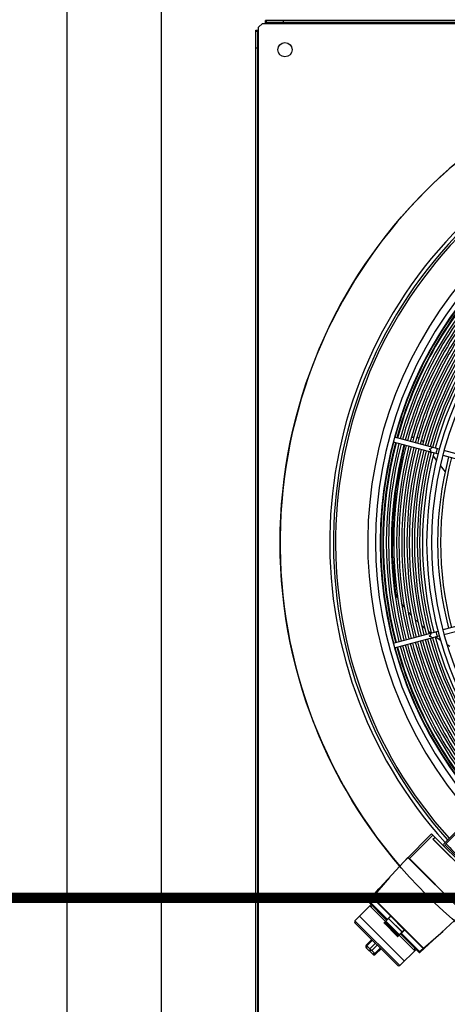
# Model space of a CAD drawing. Header units: centimetres. Extents: x -92429 to 178773, y 2337 to 428125.
# Tile 10 of 138: x 162296 to 162336, y 8883 to 8977. Entities that reach past the tile are written whole.
import ezdxf

# ---------------------------------------------------------------- set-up
doc = ezdxf.new("R2010")
doc.units = ezdxf.units.CM
doc.header["$LTSCALE"] = 50
doc.layers.add('Dach_Ist$0$RYSUNKOWE_NIEDRUK', color=6, linetype='Continuous', plot=False)
doc.layers.add('WL_rurociągi', color=1, linetype='Continuous')
doc.layers.add('WL_urządzenia', color=1, linetype='Continuous')

msp = doc.modelspace()

# ---------------------------------------------------------------- linework, layer by layer
at = {"layer": 'Dach_Ist$0$RYSUNKOWE_NIEDRUK', "color": 8, "const_width": 1, "elevation": 2170}
msp.add_lwpolyline([(162474.34, 8804.997), (162761.334, 8893.291), (162225.915, 8893.291), (162346.373, 8893.291), (162346.373, 8733.149), (162346.373, 13607.706), (162346.373, 13508.773), (162262.567, 13508.773), (162671.299, 13508.773), (162444.719, 13577.681)], dxfattribs=at)
at = {"layer": 'WL_rurociągi'}
for p, q in [((162300.275, 8844.624, 2170), (162300.275, 9737.624, 2170)), ((162309.231, 8864.807, 2170), (162309.231, 9717.441, 2170))]:
    msp.add_line(p, q, dxfattribs=at)
at = {"layer": 'WL_urządzenia', "color": 1, "linetype": 'Continuous'}
for p, q in [((162318.434, 8975.987, 2170), (162318.805, 8976.357, 2170)), ((162318.805, 8976.357, 2170), (162319.083, 8976.357, 2170)), ((162319.083, 8976.357, 2170), (162319.083, 8976.635, 2170)), ((162416.418, 8976.635, 2170), (162319.083, 8976.635, 2170)), ((162319.176, 8976.45, 2170), (162319.083, 8976.45, 2170)), ((162319.083, 8976.357, 2170), (162416.418, 8976.357, 2170)), ((162319.176, 8976.45, 2170), (162319.176, 8976.635, 2170)), ((162416.325, 8976.45, 2170), (162319.176, 8976.45, 2170)), ((162320.752, 8976.635, 2170), (162320.752, 8976.45, 2170)), ((162318.156, 8878.373, 2170), (162318.156, 8975.708, 2170)), ((162318.156, 8975.708, 2170), (162318.434, 8975.708, 2170)), ((162318.156, 8975.616, 2170), (162318.341, 8975.616, 2170)), ((162318.341, 8975.708, 2170), (162318.341, 8975.616, 2170)), ((162318.341, 8975.616, 2170), (162318.341, 8878.466, 2170)), ((162318.434, 8975.708, 2170), (162318.434, 8975.987, 2170)), ((162318.434, 8878.373, 2170), (162318.434, 8975.708, 2170)), ((162318.156, 8974.04, 2170), (162318.341, 8974.04, 2170)), ((162335.576, 8935.902, 2170), (162331.323, 8937.042, 2170)), ((162332.927, 8937.013, 2170), (162333.015, 8937.04, 2170)), ((162333.015, 8937.04, 2170), (162333.163, 8937.064, 2170)), ((162333.447, 8937.044, 2170), (162333.551, 8937.014, 2170)), ((162333.551, 8937.014, 2170), (162333.648, 8936.973, 2170)), ((162331.203, 8936.594, 2170), (162335.456, 8935.454, 2170)), ((162332.042, 8935.144, 2170), (162332.322, 8936.294, 2170)), ((162332.518, 8936.721, 2170), (162332.554, 8936.764, 2170)), ((162332.554, 8936.764, 2170), (162332.574, 8936.785, 2170)), ((162333.888, 8936.804, 2170), (162333.982, 8936.697, 2170)), ((162333.982, 8936.697, 2170), (162334.017, 8936.647, 2170)), ((162334.017, 8936.647, 2170), (162334.05, 8936.597, 2170)), ((162334.253, 8936.29, 2170), (162334.256, 8936.286, 2170)), ((162334.256, 8936.286, 2170), (162334.281, 8936.249, 2170)), ((162331.488, 8932.12, 2170), (162332.042, 8935.144, 2170)), ((162334.687, 8935.66, 2170), (162334.779, 8935.531, 2170)), ((162334.991, 8935.238, 2170), (162335.299, 8934.824, 2170)), ((162335.904, 8935.334, 2170), (162350.41, 8931.447, 2170)), ((162350.53, 8931.895, 2170), (162336.024, 8935.782, 2170)), ((162335.664, 8934.352, 2170), (162336.131, 8933.774, 2170)), ((162331.188, 8929.028, 2170), (162331.488, 8932.12, 2170)), ((162331.151, 8925.918, 2170), (162331.188, 8929.028, 2170)), ((162331.376, 8922.835, 2170), (162331.151, 8925.918, 2170)), ((162331.46, 8922.168, 2170), (162331.376, 8922.835, 2170)), ((162331.479, 8922.067, 2170), (162331.46, 8922.168, 2170)), ((162331.541, 8921.894, 2170), (162331.479, 8922.067, 2170)), ((162331.619, 8921.759, 2170), (162331.541, 8921.894, 2170)), ((162350.41, 8922.635, 2170), (162335.904, 8918.748, 2170)), ((162336.024, 8918.3, 2170), (162350.53, 8922.187, 2170)), ((162331.637, 8921.734, 2170), (162331.619, 8921.759, 2170)), ((162332.268, 8920.897, 2170), (162331.994, 8921.246, 2170)), ((162332.904, 8920.157, 2170), (162332.628, 8920.467, 2170)), ((162333.543, 8919.498, 2170), (162333.266, 8919.774, 2170)), ((162334.019, 8919.054, 2170), (162333.906, 8919.156, 2170)), ((162331.203, 8917.488, 2170), (162335.456, 8918.628, 2170)), ((162331.323, 8917.04, 2170), (162335.576, 8918.18, 2170)), ((162334.183, 8918.909, 2170), (162334.019, 8919.054, 2170)), ((162334.75, 8918.438, 2170), (162334.546, 8918.603, 2170)), ((162335.7, 8917.743, 2170), (162335.216, 8918.083, 2170)), ((162336.588, 8917.184, 2170), (162336.299, 8917.357, 2170)), ((162336.058, 8898.494, 2170), (162339.073, 8901.51, 2170)), ((162339.171, 8901.411, 2170), (162336.156, 8898.396, 2170)), ((162332.42, 8896.954, 2170), (162334.845, 8899.379, 2170)), ((162334.976, 8899.248, 2170), (162332.747, 8897.02, 2170)), ((162340.089, 8894.135, 2170), (162334.845, 8899.379, 2170)), ((162334.976, 8898.855, 2170), (162335.173, 8899.052, 2170)), ((162339.564, 8894.267, 2170), (162334.976, 8898.855, 2170)), ((162334.989, 8898.868, 2170), (162339.578, 8894.28, 2170)), ((162336.156, 8898.265, 2170), (162338.975, 8895.446, 2170)), ((162332.603, 8897.137, 2170), (162328.812, 8893.021, 2170)), ((162332.427, 8896.946, 2170), (162332.42, 8896.954, 2170)), ((162332.603, 8897.138, 2170), (162332.608, 8897.138, 2170)), ((162337.847, 8891.894, 2170), (162332.603, 8897.137, 2170)), ((162332.608, 8897.138, 2170), (162332.618, 8897.133, 2170)), ((162332.618, 8897.133, 2170), (162332.633, 8897.123, 2170)), ((162332.633, 8897.123, 2170), (162332.651, 8897.108, 2170)), ((162332.651, 8897.108, 2170), (162332.672, 8897.09, 2170)), ((162332.672, 8897.09, 2170), (162332.696, 8897.069, 2170)), ((162332.696, 8897.069, 2170), (162332.722, 8897.045, 2170)), ((162332.722, 8897.045, 2170), (162332.747, 8897.02, 2170)), ((162332.747, 8897.02, 2170), (162337.729, 8892.038, 2170)), ((162330.854, 8895.239, 2170), (162329.235, 8893.366, 2170)), ((162328.944, 8893.1, 2170), (162329.856, 8894.154, 2170)), ((162330.584, 8891.186, 2170), (162328.813, 8892.957, 2170)), ((162330.65, 8891.251, 2170), (162328.845, 8893.057, 2170)), ((162328.935, 8893.024, 2170), (162328.872, 8893.087, 2170)), ((162329.206, 8893.337, 2170), (162328.935, 8893.024, 2170)), ((162329.235, 8893.366, 2170), (162329.206, 8893.337, 2170)), ((162334.046, 8888.496, 2170), (162329.206, 8893.337, 2170)), ((162329.235, 8893.366, 2170), (162334.076, 8888.526, 2170)), ((162329.109, 8892.661, 2170), (162327.576, 8891.127, 2170)), ((162328.985, 8892.536, 2170), (162330.46, 8891.061, 2170)), ((162329.208, 8892.562, 2170), (162329.083, 8892.438, 2170)), ((162327.576, 8891.127, 2170), (162331.836, 8886.866, 2170)), ((162328.002, 8891.553, 2170), (162332.262, 8887.292, 2170)), ((162330.335, 8890.937, 2170), (162330.951, 8891.552, 2170)), ((162330.969, 8891.544, 2170), (162330.335, 8890.911, 2170)), ((162331.784, 8889.789, 2170), (162330.499, 8891.074, 2170)), ((162330.506, 8891.081, 2170), (162331.791, 8889.797, 2170)), ((162332.04, 8890.046, 2170), (162330.756, 8891.331, 2170)), ((162330.767, 8891.343, 2170), (162332.052, 8890.058, 2170)), ((162332.253, 8890.259, 2170), (162330.969, 8891.544, 2170)), ((162333.731, 8888.102, 2170), (162337.847, 8891.894, 2170)), ((162331.64, 8886.866, 2170), (162327.576, 8890.93, 2170)), ((162330.335, 8890.91, 2170), (162330.335, 8890.911, 2170)), ((162331.62, 8889.626, 2170), (162330.335, 8890.91, 2170)), ((162330.343, 8890.918, 2170), (162330.415, 8890.846, 2170)), ((162330.407, 8890.838, 2170), (162330.514, 8890.945, 2170)), ((162330.506, 8890.91, 2170), (162330.434, 8890.838, 2170)), ((162330.434, 8890.838, 2170), (162331.548, 8889.724, 2170)), ((162330.447, 8890.825, 2170), (162330.532, 8890.91, 2170)), ((162330.506, 8890.91, 2170), (162331.62, 8889.796, 2170)), ((162330.514, 8890.945, 2170), (162331.654, 8889.804, 2170)), ((162331.622, 8889.82, 2170), (162330.53, 8890.913, 2170)), ((162331.62, 8889.626, 2170), (162332.253, 8890.259, 2170)), ((162332.262, 8890.241, 2170), (162331.646, 8889.626, 2170)), ((162334.076, 8888.526, 2170), (162335.948, 8890.145, 2170)), ((162329.168, 8889.337, 2170), (162328.644, 8888.813, 2170)), ((162329.232, 8889.273, 2170), (162328.708, 8888.749, 2170)), ((162331.535, 8889.737, 2170), (162331.62, 8889.822, 2170)), ((162331.548, 8889.698, 2170), (162331.654, 8889.804, 2170)), ((162331.548, 8889.724, 2170), (162331.62, 8889.796, 2170)), ((162331.556, 8889.706, 2170), (162331.628, 8889.634, 2170)), ((162331.771, 8889.75, 2170), (162333.246, 8888.275, 2170)), ((162333.666, 8888.104, 2170), (162331.895, 8889.875, 2170)), ((162333.766, 8888.135, 2170), (162331.961, 8889.94, 2170)), ((162334.864, 8889.146, 2170), (162333.81, 8888.235, 2170)), ((162329.523, 8887.934, 2170), (162328.644, 8888.813, 2170)), ((162329.26, 8887.934, 2170), (162328.644, 8888.551, 2170)), ((162328.994, 8888.463, 2170), (162329.518, 8888.988, 2170)), ((162329.697, 8888.808, 2170), (162329.173, 8888.284, 2170)), ((162329.458, 8887.999, 2170), (162329.983, 8888.523, 2170)), ((162330.047, 8888.459, 2170), (162329.523, 8887.934, 2170)), ((162333.37, 8888.4, 2170), (162331.836, 8886.866, 2170)), ((162333.272, 8888.498, 2170), (162333.147, 8888.374, 2170)), ((162333.733, 8888.226, 2170), (162334.046, 8888.496, 2170)), ((162333.733, 8888.226, 2170), (162333.796, 8888.163, 2170)), ((162334.076, 8888.526, 2170), (162334.046, 8888.496, 2170))]:
    msp.add_line(p, q, dxfattribs=at)
for points in [[(162334.854, 8936.096, -0.407676), (162334.613, 8935.92, -0.407676), (162334.734, 8935.648)], [(162335.372, 8935.957, -0.037253), (162335.303, 8935.735, -0.037253), (162335.252, 8935.509)], [(162334.734, 8918.434, -0.407676), (162334.613, 8918.162, -0.407676), (162334.854, 8917.986)], [(162335.252, 8918.573, -0.037253), (162335.303, 8918.347, -0.037253), (162335.372, 8918.125)], [(162328.935, 8893.024, 0.383826), (162328.944, 8893.101)], [(162329.202, 8893.398, -0.395256), (162329.206, 8893.337)], [(162329.202, 8893.398, -0.050409), (162329.235, 8893.366)], [(162329.235, 8893.366, 0.039903), (162329.202, 8893.398)], [(162330.499, 8891.074, 0.408521), (162330.502, 8891.103)], [(162330.502, 8891.103, -0.390705), (162330.506, 8891.081)], [(162330.767, 8891.343, 0.039959), (162330.755, 8891.356)], [(162330.756, 8891.331, 0.413807), (162330.755, 8891.356)], [(162330.969, 8891.544, -0.279695), (162330.951, 8891.552)], [(162330.343, 8890.918, 0.308911), (162330.335, 8890.937)], [(162330.447, 8890.825, 0.350781), (162330.407, 8890.838)], [(162330.434, 8890.838, 0.308911), (162330.415, 8890.846)], [(162330.506, 8890.91, -0.213001), (162330.507, 8890.914)], [(162330.507, 8890.914, 0.05258), (162330.514, 8890.945)], [(162330.507, 8890.914, 0.372564), (162330.53, 8890.913)], [(162330.514, 8890.945, -0.080505), (162330.53, 8890.913)], [(162332.262, 8890.241, -0.279695), (162332.253, 8890.259)], [(162331.548, 8889.698, 0.350781), (162331.535, 8889.737)], [(162331.556, 8889.706, 0.308911), (162331.548, 8889.724)], [(162331.622, 8889.82, 0.372564), (162331.623, 8889.797)], [(162331.623, 8889.797, -0.213001), (162331.62, 8889.796)], [(162331.622, 8889.82, -0.080505), (162331.654, 8889.804)], [(162331.654, 8889.804, 0.05258), (162331.623, 8889.797)], [(162331.646, 8889.626, 0.308911), (162331.628, 8889.634)], [(162331.813, 8889.792, 0.408521), (162331.784, 8889.789)], [(162331.791, 8889.797, -0.390705), (162331.813, 8889.792)], [(162332.066, 8890.045, 0.413807), (162332.04, 8890.046)], [(162332.066, 8890.045, 0.039959), (162332.052, 8890.058)], [(162328.708, 8888.749, -0.353945), (162328.644, 8888.551)], [(162328.952, 8888.243, 0.393689), (162328.994, 8888.463)], [(162329.173, 8888.284, 0.393689), (162328.952, 8888.243)], [(162333.81, 8888.235, 0.383826), (162333.733, 8888.226)], [(162334.046, 8888.496, -0.395256), (162334.108, 8888.492)], [(162334.076, 8888.526, -0.050409), (162334.108, 8888.492)], [(162334.076, 8888.526, -0.039903), (162334.108, 8888.492)], [(162329.26, 8887.934, -0.353945), (162329.458, 8887.999)]]:
    msp.add_lwpolyline(points, format="xyb", dxfattribs=at)
for centre, radius in [((162320.937, 8973.854, 2170), 0.672), ((162320.937, 8973.854, 2170), 0.672), ((162367.75, 8927.041, 2170), 47.277)]:
    msp.add_circle(centre, radius, dxfattribs=at)
for centre, radius, start, end in [((162367.75, 8927.041, 2170), 47.277, 229.44157, 220.55843), ((162367.75, 8927.041, 2170), 42.566, 227.99606, 222.00394), ((162367.75, 8927.041, 2170), 42.222, 228.02047, 221.97953), ((162367.75, 8927.041, 2170), 42.012, 228.03557, 221.96443), ((162367.75, 8927.041, 2170), 38.964, 137.31794, 221.72673), ((162367.75, 8927.041, 2170), 38.239, 137.36195, 222.63805), ((162367.75, 8927.041, 2170), 37.775, 137.39095, 222.60905), ((162367.75, 8927.041, 2170), 37.729, 137.39389, 164.64806), ((162367.75, 8927.041, 2170), 37.544, 137.40572, 164.64632), ((162367.75, 8927.041, 2170), 37.483, 137.40961, 164.64575), ((162367.75, 8927.041, 2170), 37.205, 137.42763, 164.6431), ((162367.75, 8927.041, 2170), 36.992, 137.4416, 164.64105), ((162367.75, 8927.041, 2170), 36.714, 137.4601, 164.63833), ((162367.75, 8927.041, 2170), 36.501, 137.47444, 164.63622), ((162367.75, 8927.041, 2170), 36.223, 137.49345, 164.63343), ((162367.75, 8927.041, 2170), 36.011, 137.50819, 164.63126), ((162367.75, 8927.041, 2170), 35.732, 137.52772, 164.62839), ((162367.75, 8927.041, 2170), 35.52, 137.54287, 164.62617), ((162367.75, 8927.041, 2170), 35.242, 137.56294, 164.62322), ((162367.75, 8927.041, 2170), 35.029, 137.57852, 164.62093), ((162367.75, 8927.041, 2170), 34.751, 137.59916, 164.6179), ((162367.75, 8927.041, 2170), 34.538, 137.61518, 164.61555), ((162367.75, 8927.041, 2170), 34.26, 137.63642, 164.61242), ((162367.75, 8927.041, 2170), 34.048, 137.6529, 164.61), ((162367.75, 8927.041, 2170), 33.372, 137.70664, 222.29336), ((162367.75, 8927.041, 2170), 32.908, 137.74479, 222.25521), ((162367.75, 8927.041, 2170), 33.769, 137.67476, 164.60679), ((162367.75, 8927.041, 2170), 37.729, 165.35194, 194.64806), ((162367.75, 8927.041, 2170), 37.544, 165.35368, 194.64632), ((162367.75, 8927.041, 2170), 37.483, 165.35425, 194.64575), ((162367.75, 8927.041, 2170), 37.205, 165.3569, 194.6431), ((162367.75, 8927.041, 2170), 36.992, 165.35895, 194.64105), ((162367.75, 8927.041, 2170), 36.714, 165.36167, 194.63833), ((162367.75, 8927.041, 2170), 36.501, 165.36378, 194.63622), ((162367.75, 8927.041, 2170), 36.223, 165.36657, 194.63343), ((162367.75, 8927.041, 2170), 36.011, 165.36874, 194.63126), ((162367.75, 8927.041, 2170), 35.732, 165.37161, 194.62839), ((162367.75, 8927.041, 2170), 35.52, 165.37383, 194.62617), ((162367.75, 8927.041, 2170), 35.242, 165.37678, 194.62322), ((162367.75, 8927.041, 2170), 35.029, 165.37907, 194.62093), ((162367.75, 8927.041, 2170), 34.751, 165.3821, 194.6179), ((162367.75, 8927.041, 2170), 34.538, 165.38445, 194.61555), ((162367.75, 8927.041, 2170), 34.26, 165.38757, 194.61243), ((162367.75, 8927.041, 2170), 34.048, 165.39, 194.61), ((162367.75, 8927.041, 2170), 33.769, 165.39321, 194.60679), ((162367.75, 8927.041, 2170), 32.329, 165.41073, 194.58927), ((162367.75, 8927.041, 2170), 32.051, 165.41429, 194.58571), ((162367.75, 8927.041, 2170), 36.992, 195.35895, 222.5584), ((162367.75, 8927.041, 2170), 36.714, 195.36167, 222.5399), ((162367.75, 8927.041, 2170), 36.501, 195.36378, 222.52556), ((162367.75, 8927.041, 2170), 36.223, 195.36657, 222.50655), ((162367.75, 8927.041, 2170), 36.011, 195.36874, 222.49181), ((162367.75, 8927.041, 2170), 35.732, 195.37161, 222.47228), ((162367.75, 8927.041, 2170), 35.52, 195.37383, 222.45713), ((162367.75, 8927.041, 2170), 35.242, 195.37678, 222.43706), ((162367.75, 8927.041, 2170), 35.029, 195.37907, 222.42148), ((162367.75, 8927.041, 2170), 34.751, 195.3821, 222.40084), ((162367.75, 8927.041, 2170), 34.538, 195.38445, 222.38482), ((162367.75, 8927.041, 2170), 34.26, 195.38758, 222.36358), ((162367.75, 8927.041, 2170), 34.048, 195.39, 222.3471), ((162367.75, 8927.041, 2170), 33.769, 195.39321, 222.32524), ((162367.75, 8927.041, 2170), 37.729, 195.35194, 222.60611), ((162367.75, 8927.041, 2170), 37.544, 195.35368, 222.59428), ((162367.75, 8927.041, 2170), 37.483, 195.35425, 222.59039), ((162367.75, 8927.041, 2170), 37.205, 195.3569, 222.57237), ((162336.221, 8898.331, 2170), 0.232, 135, 225), ((162336.221, 8898.331, 2170), 0.0927, 135, 225), ((162367.75, 8927.041, 2170), 42.566, 222.19134, 227.80866), ((162328.846, 8892.99, 2170), 0.0464, 137.35465, 225), ((162327.674, 8891.028, 2170), 0.139, 135, 225), ((162330.348, 8890.924, 2170), 0.0185, 135, 225), ((162330.42, 8890.851, 2170), 0.0185, 225, 315), ((162330.519, 8890.897, 2170), 0.0185, 45, 135), ((162331.561, 8889.711, 2170), 0.0185, 135, 225), ((162331.607, 8889.809, 2170), 0.0185, 315, 45), ((162331.633, 8889.639, 2170), 0.0185, 225, 315), ((162328.775, 8888.682, 2170), 0.185, 135, 225), ((162329.391, 8888.065, 2170), 0.185, 225, 315), ((162333.699, 8888.136, 2170), 0.0464, 225, 312.64535), ((162331.738, 8886.964, 2170), 0.139, 225, 315)]:
    msp.add_arc(centre, radius, start, end, dxfattribs=at)

doc.saveas('drawing.dxf')
